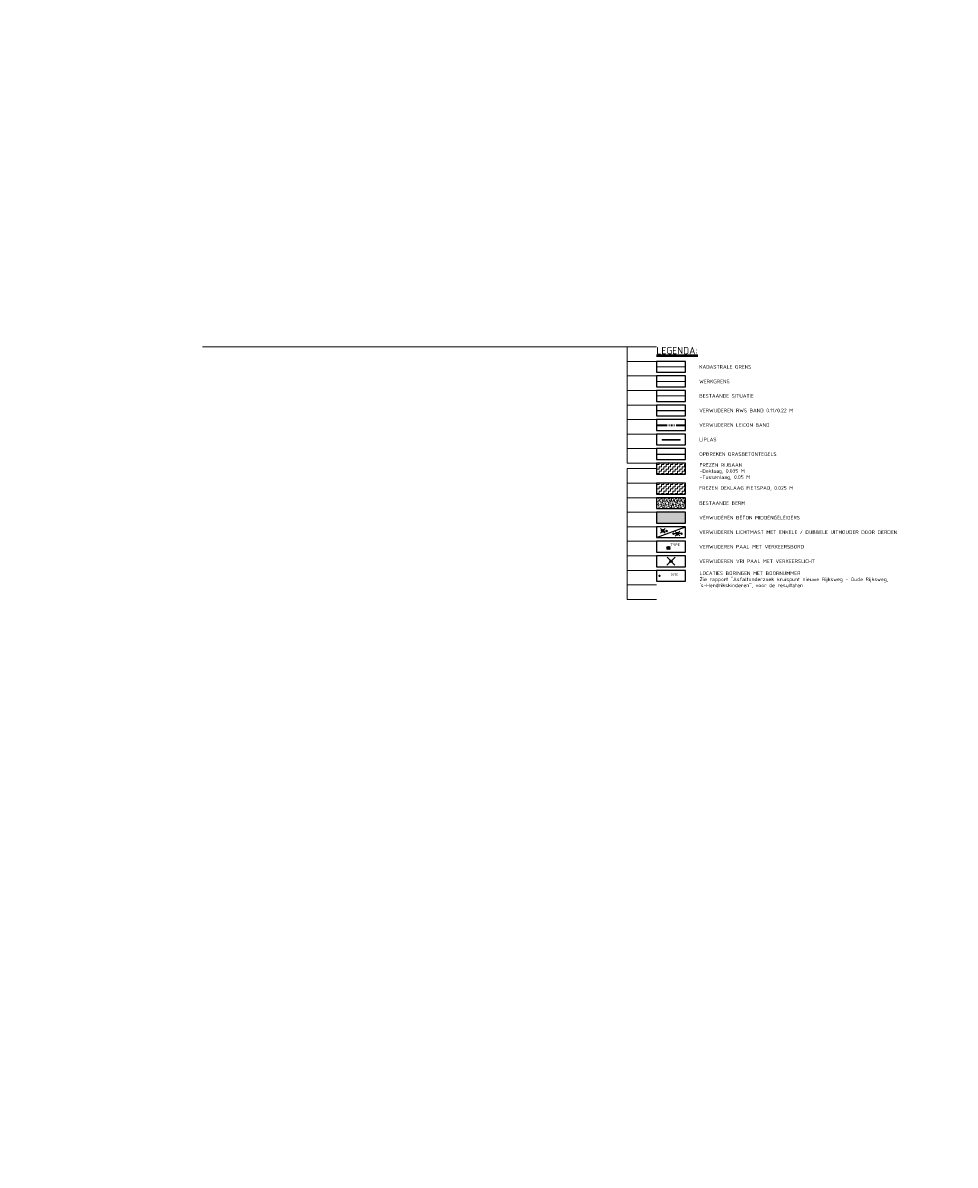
# Model space of a CAD drawing. Header units: metres. Extents: x 39929 to 50032, y 90817 to 399996.
# Tile 3 of 13: x 46904 to 47545, y 390564 to 391350. Entities that reach past the tile are written whole.
import ezdxf
from ezdxf.enums import TextEntityAlignment as Align
from ezdxf.lldxf.tags import DXFTag

# ---------------------------------------------------------------- set-up
doc = ezdxf.new("R2010")
doc.units = ezdxf.units.M
doc.linetypes.add('VH-LEICON-SO', pattern=[27, 15, -2, 1, -2, 2, -2, 1, -2])
for name, color, linetype, lineweight in [('B-WE-GR-GRAS-A', 62, 'Continuous', 18), ('B-WE-KG-GRENS_PERCEEL-G', 150, 'KG-PERCEEL-SO', 18), ('B-WE-VH-GESLOTENVERHARDING_ASFALT-G', 10, 'Continuous', 18), ('B-WE-VH-VERHARDING-G', 252, 'Continuous', 0), ('N-WE-MO-ONDERZOEK_BORING-G', 7, 'Continuous', 35), ('N-WE-VH-KANTOPSLUITING_LEICONBLOK-G', 7, 'VH-LEICON-SO', 35), ('N-WE-VH-VERHARDING_ASFALT-FREZEN-G', 251, 'Continuous', 0), ('N-WE-VH-VERHARDING_ASFALT_FREESVAK-A', 41, 'Continuous', 35), ('N-WE-VH-VERHARDING_LIPLAS-A', 7, 'Continuous', 18), ('Topo', 7, 'Continuous', 18), ('V-WE-KL-VRI-S', 30, 'Continuous', 25), ('V-WE-OV-LICHTMAST-S', 190, 'Continuous', 25), ('V-WE-VH-HALFVERHARDING_GRASBETONSTEEN-G', 130, 'V-CONTINUOUS-SO', 25), ('V-WE-VH-KANTOPSLUITING_TROTTOIRBAND_RWS_110 220-G', 210, 'V-VH-RWSBAND-SO', 25), ('X-XX-AL-GRENS_WERK-G', 7, 'ZZ-WERKGRENS-SO', 18), ('X-XX-AL-T25 N659', 7, 'Continuous', 25), ('X-XX-AL-T50', 7, 'Continuous', 50)]:
    doc.layers.add(name, color=color, linetype=linetype, lineweight=lineweight)
doc.layers.add('V-WE-VH-VERHARDING_ASFALT_ROOD-A', color=13, linetype='Continuous', lineweight=18, transparency=0.25)
doc.layers.add('X-XX-AL-HULPLIJN_GEEL-GD', color=2, linetype='Continuous', lineweight=18, plot=False)
doc.layers.add('X-XX-AL-TEKENBLAD_HULPLIJN-G', color=2, linetype='Continuous', lineweight=18, plot=False)
doc.layers.add('X-XX-AL-TEKENBLAD_VERKLARING-G N62', color=7, linetype='Continuous')
doc.styles.add('NLCS-ISO', font='NLCS-ISO.ttf')
doc.styles.add('PROVZ', font='NLCS-ISO.ttf')
doc.styles.get("Standard").update_dxf_attribs({"font": 'NLCS-ISO.ttf'})
tags = doc.linetypes.add('KG-PERCEEL-SO', pattern='A,5.5,-2,["P",Standard,S=1.8,R=0,X=-0.5,Y=-0.9],-2,5.5,-2,[5,NLCS.SHX,S=0.75,R=0,X=0,Y=0],-2', length=19).pattern_tags.tags
tags[6] = DXFTag(74, 10)
doc.linetypes.add('V-CONTINUOUS-SO', pattern='A,3.5,[24,NLCS.SHX,S=0.5,R=0,X=0,Y=0],3.5', length=7)
doc.linetypes.add('V-VH-RWSBAND-SO', pattern='A,5,[24,NLCS.SHX,S=1,R=0,X=0,Y=0],5,-2,2,-2,2,-2,2,-2', length=24)
doc.linetypes.add('ZZ-WERKGRENS-SO', pattern='A,2,-3,[137,NLCS.SHX,S=0.05,R=0,X=-0.55,Y=-0.675],-3,2', length=10)
picture_1 = doc.add_image_def('image1.tif', size_in_pixel=(8000, 10000))

# ---------------------------------------------------------------- blocks, each defined once
blk = doc.blocks.new('V-SOV-LICHTMAST_1UITHOUDER-SO')
for p, q in [((-5.5, 0), (-6.3, 1.2)), ((-5.5, 0), (-4.7, 1.2)), ((3.2, -3.2), (-3.2, 3.2)), ((-3.2, -3.2), (3.2, 3.2)), ((0, -2.4), (0, 2.3)), ((-5.5, 0), (-6.3, -1.2)), ((-1.5, 0), (-5.5, 0)), ((-5.5, 0), (-4.7, -1.2)), ((0, 0), (-1.5, 0)), ((0, 0), (2.5, 0))]:
    blk.add_line(p, q)
blk.add_circle((0, 0), 1.5)
at = {"style": 'NLCS-ISO'}
blk.add_attdef('TYPE', text='', height=1.8, dxfattribs=at).set_placement((0, 2.3), align=Align.BOTTOM_CENTER)
blk = doc.blocks.new('V-SOV-LICHTMAST_2UITHOUDER-SO')
for p, q in [((-5.5, 0), (-6.3, 1.2)), ((-5.5, 0), (-4.7, 1.2)), ((3.2, -3.2), (-3.2, 3.2)), ((-3.2, -3.2), (3.2, 3.2)), ((0, -2.4), (0, 2.3)), ((5.5, 0), (4.7, 1.2)), ((5.5, 0), (6.3, 1.2)), ((-5.5, 0), (-6.3, -1.2)), ((-1.5, 0), (-5.5, 0)), ((-5.5, 0), (-4.7, -1.2)), ((0, 0), (-1.5, 0)), ((0, 0), (1.5, 0)), ((5.5, 0), (1.5, 0)), ((5.5, 0), (4.7, -1.2)), ((5.5, 0), (6.3, -1.2))]:
    blk.add_line(p, q)
blk.add_circle((0, 0), 1.5)
at = {"style": 'NLCS-ISO'}
blk.add_attdef('TYPE', text='', height=1.8, dxfattribs=at).set_placement((0, 2.3), align=Align.BOTTOM_CENTER)
blk = doc.blocks.new('V-SKL-VRI_PAAL-SO')
for points in [[(5.5, 5.5), (-5.5, -5.5)], [(-5.5, 5.5), (5.5, -5.5)]]:
    blk.add_lwpolyline(points)
blk.add_circle((0, 0), 1.59)
at = {"style": 'NLCS-ISO'}
blk.add_text('vri', height=1.8, dxfattribs=at).set_placement((-0.1, 0.1), align=Align.MIDDLE_CENTER)
blk = doc.blocks.new('*U82')
at = {"layer": 'N-WE-VH-VERHARDING_ASFALT_FREESVAK-A'}
h = blk.add_hatch(color=256, dxfattribs=at)
h.dxf.hatch_style = 1
h.paths.add_polyline_path([(0, 0), (-2.49, 0), (-2.49, 0.1), (0, 0.1)])
at = {"layer": 'B-WE-VH-GESLOTENVERHARDING_ASFALT-G', "ltscale": 0.5, "flags": 128}
blk.add_lwpolyline([(0, 0), (-2.49, 0), (-2.49, 0.1), (0, 0.1)], close=True, dxfattribs=at)

msp = doc.modelspace()

# ---------------------------------------------------------------- hatches: boundary and pattern name
at = {"layer": 'B-WE-GR-GRAS-A'}
h = msp.add_hatch(dxfattribs=at)
h.set_pattern_fill('AGR-GRAS_02-SO', color=256, scale=0.5, style=0, pattern_type=2)
h.set_pattern_definition([(0, (-2342.583, -762.839), (5, 5), [1.25, -3.75]), (0, (-2339.833, -759.839), (5, 5), [1.25, -3.75]), (90, (-2342.083, -761.089), (-5, 5), [1.25, -3.75]), (90, (-2340.083, -759.339), (-5, 5), [1.25, -3.75]), (45, (-2341.583, -759.339), (0, 5), [1.25, -5.82106781]), (135, (-2339.833, -762.839), (-5, 0), [1.25, -5.82106781]), (26.5650512, (-2341.3331, -761.3391), (5, 2e-09), [1.25, -9.930339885]), (26.5650512, (-2339.0831, -758.8391), (5, 2e-09), [1.25, -9.930339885]), (63.4349488, (-2339.0831, -762.8391), (3e-10, 5), [1.25, -9.930339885]), (63.4349488, (-2341.3331, -760.5891), (3e-10, 5), [1.25, -9.930339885]), (63.4349488, (-2339.5831, -761.8391), (3e-10, 5), [1.25, -9.930339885]), (116.5650512, (-2342.5831, -760.0891), (-2e-09, 5), [1.25, -9.930339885]), (153.4349488, (-2341.5831, -762.0891), (-5, 3e-10), [1.25, -9.930339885])])
h.paths.add_polyline_path([(47339.55, 391023.01), (47339.55, 391015.51), (47359.55, 391015.51), (47359.55, 391023.01)])
at = {"layer": 'N-WE-VH-VERHARDING_ASFALT-FREZEN-G', "transparency": 33554623}
h = msp.add_hatch(dxfattribs=at)
h.set_pattern_fill('ZIGZAG', color=256, scale=0.5, style=0)
h.set_pattern_definition([(0, (-2342.5831, -749.098), (1.5875, 1.5875), [1.5875, -1.5875]), (90, (-2340.9956, -749.098), (-1.5875, 1.5875), [1.5875, -1.5875])])
h.paths.add_polyline_path([(47339.55, 391039.26), (47359.55, 391039.26), (47359.55, 391046.76), (47339.55, 391046.76)])
h = msp.add_hatch(dxfattribs=at)
h.set_pattern_fill('ZIGZAG', color=10, scale=0.5, style=0)
h.set_pattern_definition([(0, (-2342.5831, -762.8391), (1.5875, 1.5875), [1.5875, -1.5875]), (90, (-2340.9956, -762.8391), (-1.5875, 1.5875), [1.5875, -1.5875])])
h.paths.add_polyline_path([(47339.55, 391025.51), (47359.55, 391025.51), (47359.55, 391033.01), (47339.55, 391033.01)])
at = {"layer": 'V-WE-VH-VERHARDING_ASFALT_ROOD-A'}
msp.add_hatch(color=256, dxfattribs=at).paths.add_polyline_path([(47339.55, 391013.01), (47339.55, 391005.51), (47359.55, 391005.51), (47359.55, 391013.01)])

# ---------------------------------------------------------------- linework, layer by layer
for p, q in [((47346.65, 390987.41), (47348.95, 390989.31)), ((47348.93, 390987.39), (47346.66, 390989.33)), ((47346.88, 390987.97), (47348.71, 390987.95)), ((47346.89, 390988.77), (47348.72, 390988.75))]:
    msp.add_line(p, q)
msp.add_circle((47347.8, 390988.36), 1)
at = {"layer": 'B-WE-KG-GRENS_PERCEEL-G', "flags": 128}
msp.add_lwpolyline([(47339.55, 391113.01), (47359.55, 391113.01)], dxfattribs=at)
at = {"layer": 'B-WE-VH-VERHARDING-G'}
msp.add_lwpolyline([(47339.55, 391093.01), (47359.55, 391093.01)], dxfattribs=at)
at = {"layer": 'N-WE-MO-ONDERZOEK_BORING-G'}
msp.add_point((47341.61, 390969.15), dxfattribs=at)
at = {"layer": 'N-WE-VH-KANTOPSLUITING_LEICONBLOK-G', "ltscale": 0.5, "flags": 128}
msp.add_lwpolyline([(47339.55, 391073.01), (47359.55, 391073.01)], dxfattribs=at)
at = {"layer": 'V-WE-VH-HALFVERHARDING_GRASBETONSTEEN-G', "flags": 128}
msp.add_lwpolyline([(47339.55, 391053.01), (47359.55, 391053.01)], dxfattribs=at)
at = {"layer": 'V-WE-VH-KANTOPSLUITING_TROTTOIRBAND_RWS_110 220-G', "ltscale": 0.5, "flags": 128}
msp.add_lwpolyline([(47339.55, 391083.01), (47359.55, 391083.01)], dxfattribs=at)
at = {"layer": 'X-XX-AL-GRENS_WERK-G', "flags": 128}
msp.add_lwpolyline([(47339.55, 391103.01), (47359.55, 391103.01)], dxfattribs=at)
at = {"layer": 'X-XX-AL-HULPLIJN_GEEL-GD', "flags": 128}
msp.add_lwpolyline([(47027.37, 391126.76), (47319.55, 391126.76)], dxfattribs=at)
at = {"layer": 'X-XX-AL-TEKENBLAD_HULPLIJN-G', "flags": 128}
for points in [[(47339.55, 391116.76), (47319.55, 391116.76), (47319.55, 391126.76), (47339.55, 391126.76)], [(47339.55, 391106.76), (47319.55, 391106.76), (47319.55, 391116.76), (47339.55, 391116.76)], [(47339.55, 391096.76), (47319.55, 391096.76), (47319.55, 391106.76), (47339.55, 391106.76)], [(47339.55, 391086.76), (47319.55, 391086.76), (47319.55, 391096.76), (47339.55, 391096.76)], [(47339.55, 391076.76), (47319.55, 391076.76), (47319.55, 391086.76), (47339.55, 391086.76)], [(47339.55, 391066.76), (47319.55, 391066.76), (47319.55, 391076.76), (47339.55, 391076.76)], [(47339.55, 391056.76), (47319.55, 391056.76), (47319.55, 391066.76), (47339.55, 391066.76)], [(47339.55, 391046.76), (47319.55, 391046.76), (47319.55, 391056.76), (47339.55, 391056.76)], [(47339.55, 391033.01), (47319.55, 391033.01), (47319.55, 391043.01), (47339.55, 391043.01)], [(47339.55, 391023.01), (47319.55, 391023.01), (47319.55, 391033.01), (47339.55, 391033.01)], [(47339.55, 391013.01), (47319.55, 391013.01), (47319.55, 391023.01), (47339.55, 391023.01)], [(47339.55, 391003.01), (47319.55, 391003.01), (47319.55, 391013.01), (47339.55, 391013.01)], [(47339.55, 390993.01), (47319.55, 390993.01), (47319.55, 391003.01), (47339.55, 391003.01)], [(47339.55, 390983.01), (47319.55, 390983.01), (47319.55, 390993.01), (47339.55, 390993.01)], [(47339.55, 390973.01), (47319.55, 390973.01), (47319.55, 390983.01), (47339.55, 390983.01)], [(47339.55, 390963.01), (47319.55, 390963.01), (47319.55, 390973.01), (47339.55, 390973.01)], [(47339.55, 390953.01), (47319.55, 390953.01), (47319.55, 390963.01), (47339.55, 390963.01)]]:
    msp.add_lwpolyline(points, dxfattribs=at)
at = {"layer": 'X-XX-AL-TEKENBLAD_VERKLARING-G N62'}
for points in [[(47339.55, 391109.26), (47359.55, 391109.26), (47359.55, 391116.76), (47339.55, 391116.76)], [(47339.55, 391099.26), (47359.55, 391099.26), (47359.55, 391106.76), (47339.55, 391106.76)], [(47339.55, 391089.26), (47359.55, 391089.26), (47359.55, 391096.76), (47339.55, 391096.76)], [(47339.55, 391079.26), (47359.55, 391079.26), (47359.55, 391086.76), (47339.55, 391086.76)], [(47339.55, 391069.26), (47359.55, 391069.26), (47359.55, 391076.76), (47339.55, 391076.76)], [(47339.55, 391059.26), (47359.55, 391059.26), (47359.55, 391066.76), (47339.55, 391066.76)], [(47339.55, 391049.26), (47359.55, 391049.26), (47359.55, 391056.76), (47339.55, 391056.76)], [(47339.55, 391039.26), (47359.55, 391039.26), (47359.55, 391046.76), (47339.55, 391046.76)], [(47339.55, 391025.51), (47359.55, 391025.51), (47359.55, 391033.01), (47339.55, 391033.01)], [(47339.55, 391015.51), (47359.55, 391015.51), (47359.55, 391023.01), (47339.55, 391023.01)], [(47339.55, 391005.51), (47359.55, 391005.51), (47359.55, 391013.01), (47339.55, 391013.01)], [(47339.55, 390995.51), (47359.55, 390995.51), (47359.55, 391003.01), (47339.55, 391003.01)], [(47339.55, 390985.51), (47359.55, 390985.51), (47359.55, 390993.01), (47339.55, 390993.01)], [(47339.55, 390975.51), (47359.55, 390975.51), (47359.55, 390983.01), (47339.55, 390983.01)], [(47339.55, 390965.51), (47359.55, 390965.51), (47359.55, 390973.01), (47339.55, 390973.01)]]:
    msp.add_lwpolyline(points, close=True, dxfattribs=at)
at = {"layer": 'X-XX-AL-TEKENBLAD_VERKLARING-G N62', "flags": 128}
msp.add_lwpolyline([(47339.55, 390995.51), (47359.55, 391003.01)], dxfattribs=at)

# ---------------------------------------------------------------- block references
at = {"layer": 'N-WE-VH-VERHARDING_LIPLAS-A', "xscale": 5, "yscale": 5, "zscale": 5}
msp.add_blockref('*U82', (47355.92, 391062.47), dxfattribs=at)
at = {"layer": 'V-WE-KL-VRI-S', "xscale": 0.5, "yscale": 0.5, "zscale": 0.5, "rotation": 359.3312234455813}
msp.add_blockref('V-SKL-VRI_PAAL-SO', (47349.6, 390979.25), dxfattribs=at)
at = {"layer": 'V-WE-OV-LICHTMAST-S'}
for name, p, xscale, yscale, zscale, rotation in [('V-SOV-LICHTMAST_1UITHOUDER-SO', (47343.93, 391000.12), 0.4999999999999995, 0.4999999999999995, 0.4999999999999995, 178.8551073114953), ('V-SOV-LICHTMAST_2UITHOUDER-SO', (47354.08, 390998.24), 0.5, 0.5, 0.5, 0.4763699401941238)]:
    msp.add_blockref(name, p, dxfattribs=dict(at, xscale=xscale, yscale=yscale, zscale=zscale, rotation=rotation))

# ---------------------------------------------------------------- texts
at = {"style": 'NLCS-ISO'}
for tag, p in [('TYPE', (47349.2, 390989.79)), ('3201', (47349.4, 390969.31))]:
    msp.add_attdef(tag, p, 'B06', height=1.8, rotation=359.49786, dxfattribs=at)
at = {"layer": 'X-XX-AL-T25 N659', "style": 'NLCS-ISO'}
for s, p in [('KADASTRALE GRENS', (47369, 391111.76)), ('WERKGRENS', (47369, 391101.76)), ('BESTAANDE SITUATIE', (47369, 391091.76)), ('VERWIJDEREN RWS BAND 0.11/0.22 M', (47369, 391081.76)), ('VERWIJDEREN LEICON BAND', (47369, 391071.76)), ('LIPLAS', (47369, 391061.76)), ('OPBREKEN GRASBETONTEGELS', (47369, 391051.76)), ('FREZEN DEKLAAG FIETSPAD, 0.025 M', (47369, 391028.42)), ('BESTAANDE BERM', (47369, 391018.01)), ('VERWIJDEREN BETON MIDDENGELEIDERS', (47369, 391008.01)), ('VERWIJDEREN LICHTMAST MET ENKELE / DUBBELE UITHOUDER DOOR DERDEN', (47369, 390998.01)), ('VERWIJDEREN PAAL MET VERKEERSBORD', (47369, 390988.01)), ('VERWIJDEREN VRI PAAL MET VERKEERSLICHT', (47369, 390978.01))]:
    msp.add_text(s, height=2.5, dxfattribs=at).set_placement(p)
at = {"layer": 'X-XX-AL-T25 N659', "char_height": 2.5, "attachment_point": 1, "style": 'NLCS-ISO'}
for s, insert, width in [('FREZEN RIJBAAN^J-Deklaag, 0.035 M^J-Tussenlaag, 0.05 M ', (47369.25, 391046.75), 53.7675), ('LOCATIES BORINGEN MET BOORNUMMER^JZie rapport "Asfaltonderzoek kruispunt nieuwe Rijksweg - Oude Rijksweg, \'s-Hendrikskinderen", voor de resultaten', (47369.25, 390972.26), 118.067)]:
    msp.add_mtext(s, dxfattribs=dict(at, insert=insert, width=width))
at = {"layer": 'X-XX-AL-T50', "style": 'PROVZ'}
msp.add_attdef('%%ULEGENDA:', (47339.55, 391121.73), '%%ULEGENDA:', height=5, dxfattribs=at)

# ---------------------------------------------------------------- pictures from other files: only their frames are drawn
at = {"layer": 'Topo'}
image = msp.add_image(picture_1, insert=(40047.86, 387419.72), size_in_units=(9985.02, 12481.28), rotation=0.547019, dxfattribs=dict(at, brightness=90, contrast=40))
image.dxf.flags = 7

doc.saveas('drawing.dxf')
